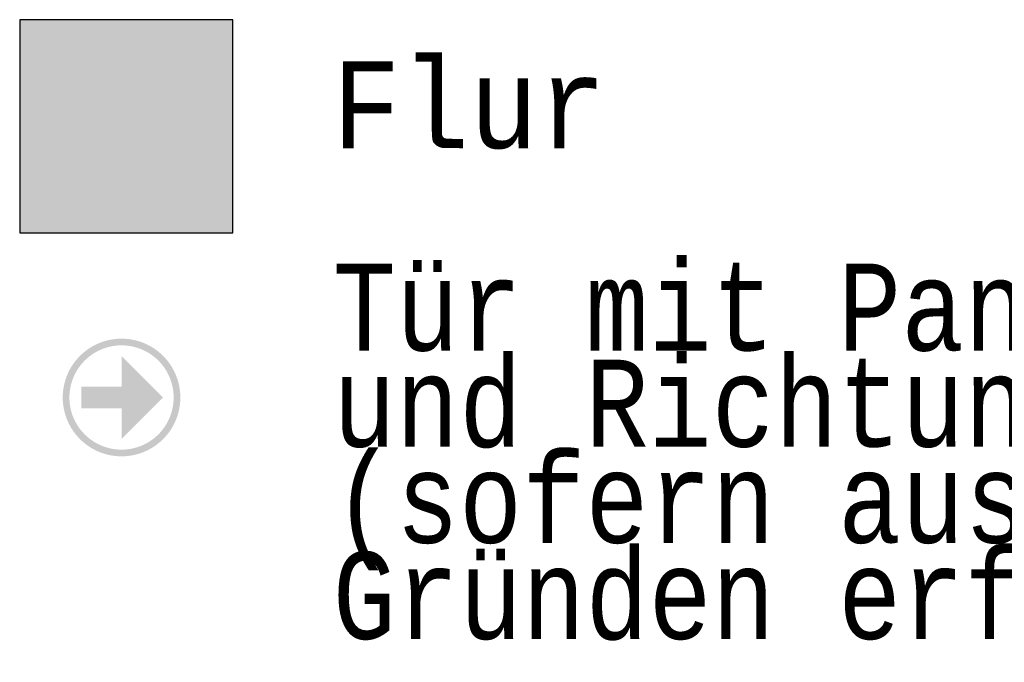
# Model space of a CAD drawing. Header units: metres. Extents: x -10.5 to 20.8, y -9 to 19.2.
# Tile 6 of 19: x -5.3529 to -5.3246, y -4.9921 to -4.9737. Entities that reach past the tile are written whole.
import ezdxf

# ---------------------------------------------------------------- set-up
doc = ezdxf.new("R2010")
doc.units = ezdxf.units.M
doc.linetypes.add('AUSGEZOGEN', pattern=[0])
doc.layers.add('XR$4$STANDARD', color=7, linetype='Continuous', lineweight=25)
doc.styles.add('LUCIDACONSOLE', font='LUCON.TTF')

msp = doc.modelspace()

# ---------------------------------------------------------------- hatches: boundary and pattern name
at = {"layer": 'XR$4$STANDARD', "linetype": 'AUSGEZOGEN', "lineweight": 70, "true_color": 0xc4ffc4}
msp.add_hatch(color=254, dxfattribs=at).paths.add_polyline_path([(-5.352854, -4.973684), (-5.352854, -4.979809), (-5.346729, -4.979809), (-5.346729, -4.973684)])
at = {"layer": 'XR$4$STANDARD', "linetype": 'AUSGEZOGEN', "lineweight": 13}
h = msp.add_hatch(color=6, dxfattribs=at)
h.paths.add_polyline_path([(-5.348237, -4.984538), (-5.348237, -4.984508), (-5.348238, -4.984479), (-5.348239, -4.984449), (-5.348241, -4.98442), (-5.348244, -4.98439), (-5.348246, -4.984361), (-5.34825, -4.984332), (-5.348254, -4.984302), (-5.348258, -4.984273), (-5.348263, -4.984244), (-5.348268, -4.984215), (-5.348274, -4.984186), (-5.34828, -4.984157), (-5.348287, -4.984129), (-5.348295, -4.9841), (-5.348303, -4.984072), (-5.348311, -4.984043), (-5.34832, -4.984015), (-5.348329, -4.983987), (-5.348339, -4.98396), (-5.348349, -4.983932), (-5.34836, -4.983904), (-5.348371, -4.983877), (-5.348383, -4.98385), (-5.348395, -4.983823), (-5.348408, -4.983797), (-5.348421, -4.98377), (-5.348435, -4.983744), (-5.348449, -4.983718), (-5.348464, -4.983693), (-5.348479, -4.983667), (-5.348494, -4.983642), (-5.34851, -4.983617), (-5.348526, -4.983593), (-5.348543, -4.983568), (-5.34856, -4.983544), (-5.348577, -4.98352), (-5.348595, -4.983497), (-5.348614, -4.983474), (-5.348633, -4.983451), (-5.348652, -4.983429), (-5.348671, -4.983407), (-5.348691, -4.983385), (-5.348711, -4.983364), (-5.348732, -4.983343), (-5.348753, -4.983322), (-5.348775, -4.983302), (-5.348796, -4.983282), (-5.348818, -4.983262), (-5.348841, -4.983243), (-5.348864, -4.983224), (-5.348887, -4.983206), (-5.34891, -4.983188), (-5.348934, -4.98317), (-5.348958, -4.983153), (-5.348982, -4.983136), (-5.349007, -4.98312), (-5.349032, -4.983104), (-5.349057, -4.983089), (-5.349082, -4.983074), (-5.349108, -4.983059), (-5.349134, -4.983045), (-5.34916, -4.983032), (-5.349186, -4.983019), (-5.349213, -4.983006), (-5.34924, -4.982994), (-5.349267, -4.982982), (-5.349294, -4.982971), (-5.349322, -4.98296), (-5.349349, -4.982949), (-5.349377, -4.98294), (-5.349405, -4.98293), (-5.349433, -4.982921), (-5.349461, -4.982913), (-5.34949, -4.982905), (-5.349518, -4.982898), (-5.349547, -4.982891), (-5.349576, -4.982884), (-5.349605, -4.982879), (-5.349634, -4.982873), (-5.349663, -4.982868), (-5.349692, -4.982864), (-5.349721, -4.98286), (-5.349751, -4.982857), (-5.34978, -4.982854), (-5.349809, -4.982852), (-5.349839, -4.98285), (-5.349868, -4.982849), (-5.349898, -4.982848), (-5.349927, -4.982848), (-5.349957, -4.982848), (-5.349986, -4.982849), (-5.350016, -4.98285), (-5.350045, -4.982852), (-5.350075, -4.982854), (-5.350104, -4.982857), (-5.350133, -4.98286), (-5.350162, -4.982864), (-5.350192, -4.982868), (-5.350221, -4.982873), (-5.35025, -4.982879), (-5.350279, -4.982884), (-5.350307, -4.982891), (-5.350336, -4.982898), (-5.350365, -4.982905), (-5.350393, -4.982913), (-5.350421, -4.982921), (-5.350449, -4.98293), (-5.350477, -4.98294), (-5.350505, -4.982949), (-5.350533, -4.98296), (-5.35056, -4.982971), (-5.350588, -4.982982), (-5.350615, -4.982994), (-5.350641, -4.983006), (-5.350668, -4.983019), (-5.350695, -4.983032), (-5.350721, -4.983045), (-5.350747, -4.983059), (-5.350772, -4.983074), (-5.350798, -4.983089), (-5.350823, -4.983104), (-5.350848, -4.98312), (-5.350872, -4.983136), (-5.350897, -4.983153), (-5.350921, -4.98317), (-5.350944, -4.983188), (-5.350968, -4.983206), (-5.350991, -4.983224), (-5.351014, -4.983243), (-5.351036, -4.983262), (-5.351058, -4.983282), (-5.35108, -4.983302), (-5.351101, -4.983322), (-5.351122, -4.983343), (-5.351143, -4.983364), (-5.351163, -4.983385), (-5.351183, -4.983407), (-5.351203, -4.983429), (-5.351222, -4.983451), (-5.351241, -4.983474), (-5.351259, -4.983497), (-5.351277, -4.98352), (-5.351295, -4.983544), (-5.351312, -4.983568), (-5.351328, -4.983593), (-5.351345, -4.983617), (-5.351361, -4.983642), (-5.351376, -4.983667), (-5.351391, -4.983693), (-5.351405, -4.983718), (-5.351419, -4.983744), (-5.351433, -4.98377), (-5.351446, -4.983797), (-5.351459, -4.983823), (-5.351471, -4.98385), (-5.351483, -4.983877), (-5.351494, -4.983904), (-5.351505, -4.983932), (-5.351515, -4.98396), (-5.351525, -4.983987), (-5.351535, -4.984015), (-5.351543, -4.984043), (-5.351552, -4.984072), (-5.35156, -4.9841), (-5.351567, -4.984129), (-5.351574, -4.984157), (-5.35158, -4.984186), (-5.351586, -4.984215), (-5.351592, -4.984244), (-5.351597, -4.984273), (-5.351601, -4.984302), (-5.351605, -4.984332), (-5.351608, -4.984361), (-5.351611, -4.98439), (-5.351613, -4.98442), (-5.351615, -4.984449), (-5.351616, -4.984479), (-5.351617, -4.984508), (-5.351617, -4.984538), (-5.351617, -4.984567), (-5.351616, -4.984597), (-5.351615, -4.984626), (-5.351613, -4.984655), (-5.351611, -4.984685), (-5.351608, -4.984714), (-5.351605, -4.984744), (-5.351601, -4.984773), (-5.351597, -4.984802), (-5.351592, -4.984831), (-5.351586, -4.98486), (-5.35158, -4.984889), (-5.351574, -4.984918), (-5.351567, -4.984946), (-5.35156, -4.984975), (-5.351552, -4.985003), (-5.351543, -4.985032), (-5.351535, -4.98506), (-5.351525, -4.985088), (-5.351515, -4.985116), (-5.351505, -4.985143), (-5.351494, -4.985171), (-5.351483, -4.985198), (-5.351471, -4.985225), (-5.351459, -4.985252), (-5.351446, -4.985278), (-5.351433, -4.985305), (-5.351419, -4.985331), (-5.351405, -4.985357), (-5.351391, -4.985383), (-5.351376, -4.985408), (-5.351361, -4.985433), (-5.351345, -4.985458), (-5.351328, -4.985483), (-5.351312, -4.985507), (-5.351295, -4.985531), (-5.351277, -4.985555), (-5.351259, -4.985578), (-5.351241, -4.985601), (-5.351222, -4.985624), (-5.351203, -4.985646), (-5.351183, -4.985669), (-5.351163, -4.98569), (-5.351143, -4.985712), (-5.351122, -4.985733), (-5.351101, -4.985753), (-5.35108, -4.985774), (-5.351058, -4.985794), (-5.351036, -4.985813), (-5.351014, -4.985832), (-5.350991, -4.985851), (-5.350968, -4.985869), (-5.350944, -4.985887), (-5.350921, -4.985905), (-5.350897, -4.985922), (-5.350872, -4.985939), (-5.350848, -4.985955), (-5.350823, -4.985971), (-5.350798, -4.985986), (-5.350772, -4.986001), (-5.350747, -4.986016), (-5.350721, -4.98603), (-5.350695, -4.986043), (-5.350668, -4.986057), (-5.350641, -4.986069), (-5.350615, -4.986082), (-5.350588, -4.986093), (-5.35056, -4.986105), (-5.350533, -4.986115), (-5.350505, -4.986126), (-5.350477, -4.986136), (-5.350449, -4.986145), (-5.350421, -4.986154), (-5.350393, -4.986162), (-5.350365, -4.98617), (-5.350336, -4.986178), (-5.350307, -4.986184), (-5.350279, -4.986191), (-5.35025, -4.986197), (-5.350221, -4.986202), (-5.350192, -4.986207), (-5.350162, -4.986211), (-5.350133, -4.986215), (-5.350104, -4.986218), (-5.350075, -4.986221), (-5.350045, -4.986224), (-5.350016, -4.986225), (-5.349986, -4.986227), (-5.349957, -4.986227), (-5.349927, -4.986228), (-5.349898, -4.986227), (-5.349868, -4.986227), (-5.349839, -4.986225), (-5.349809, -4.986224), (-5.34978, -4.986221), (-5.349751, -4.986218), (-5.349721, -4.986215), (-5.349692, -4.986211), (-5.349663, -4.986207), (-5.349634, -4.986202), (-5.349605, -4.986197), (-5.349576, -4.986191), (-5.349547, -4.986184), (-5.349518, -4.986178), (-5.34949, -4.98617), (-5.349461, -4.986162), (-5.349433, -4.986154), (-5.349405, -4.986145), (-5.349377, -4.986136), (-5.349349, -4.986126), (-5.349322, -4.986115), (-5.349294, -4.986105), (-5.349267, -4.986093), (-5.34924, -4.986082), (-5.349213, -4.986069), (-5.349186, -4.986057), (-5.34916, -4.986043), (-5.349134, -4.98603), (-5.349108, -4.986016), (-5.349082, -4.986001), (-5.349057, -4.985986), (-5.349032, -4.985971), (-5.349007, -4.985955), (-5.348982, -4.985939), (-5.348958, -4.985922), (-5.348934, -4.985905), (-5.34891, -4.985887), (-5.348887, -4.985869), (-5.348864, -4.985851), (-5.348841, -4.985832), (-5.348818, -4.985813), (-5.348796, -4.985794), (-5.348775, -4.985774), (-5.348753, -4.985753), (-5.348732, -4.985733), (-5.348711, -4.985712), (-5.348691, -4.98569), (-5.348671, -4.985669), (-5.348652, -4.985646), (-5.348633, -4.985624), (-5.348614, -4.985601), (-5.348595, -4.985578), (-5.348577, -4.985555), (-5.34856, -4.985531), (-5.348543, -4.985507), (-5.348526, -4.985483), (-5.34851, -4.985458), (-5.348494, -4.985433), (-5.348479, -4.985408), (-5.348464, -4.985383), (-5.348449, -4.985357), (-5.348435, -4.985331), (-5.348421, -4.985305), (-5.348408, -4.985278), (-5.348395, -4.985252), (-5.348383, -4.985225), (-5.348371, -4.985198), (-5.34836, -4.985171), (-5.348349, -4.985143), (-5.348339, -4.985116), (-5.348329, -4.985088), (-5.34832, -4.98506), (-5.348311, -4.985032), (-5.348303, -4.985003), (-5.348295, -4.984975), (-5.348287, -4.984946), (-5.34828, -4.984918), (-5.348274, -4.984889), (-5.348268, -4.98486), (-5.348263, -4.984831), (-5.348258, -4.984802), (-5.348254, -4.984773), (-5.34825, -4.984744), (-5.348246, -4.984714), (-5.348244, -4.984685), (-5.348241, -4.984655), (-5.348239, -4.984626), (-5.348238, -4.984597), (-5.348237, -4.984567)])
h.paths.add_polyline_path([(-5.34843, -4.984511), (-5.348429, -4.984538), (-5.34843, -4.984564), (-5.34843, -4.98459), (-5.348431, -4.984616), (-5.348433, -4.984642), (-5.348435, -4.984668), (-5.348438, -4.984694), (-5.34844, -4.98472), (-5.348444, -4.984746), (-5.348448, -4.984772), (-5.348452, -4.984798), (-5.348457, -4.984823), (-5.348462, -4.984849), (-5.348468, -4.984875), (-5.348474, -4.9849), (-5.34848, -4.984925), (-5.348487, -4.98495), (-5.348495, -4.984976), (-5.348503, -4.985), (-5.348511, -4.985025), (-5.34852, -4.98505), (-5.348529, -4.985074), (-5.348538, -4.985099), (-5.348548, -4.985123), (-5.348559, -4.985147), (-5.34857, -4.985171), (-5.348581, -4.985194), (-5.348593, -4.985218), (-5.348605, -4.985241), (-5.348617, -4.985264), (-5.34863, -4.985287), (-5.348643, -4.985309), (-5.348657, -4.985331), (-5.348671, -4.985353), (-5.348685, -4.985375), (-5.3487, -4.985397), (-5.348715, -4.985418), (-5.348731, -4.985439), (-5.348747, -4.98546), (-5.348763, -4.98548), (-5.34878, -4.9855), (-5.348797, -4.98552), (-5.348814, -4.98554), (-5.348832, -4.985559), (-5.34885, -4.985578), (-5.348868, -4.985597), (-5.348887, -4.985615), (-5.348906, -4.985633), (-5.348925, -4.985651), (-5.348945, -4.985668), (-5.348964, -4.985685), (-5.348985, -4.985702), (-5.349005, -4.985718), (-5.349026, -4.985734), (-5.349047, -4.985749), (-5.349068, -4.985765), (-5.34909, -4.985779), (-5.349111, -4.985794), (-5.349133, -4.985808), (-5.349156, -4.985822), (-5.349178, -4.985835), (-5.349201, -4.985848), (-5.349224, -4.98586), (-5.349247, -4.985872), (-5.349271, -4.985884), (-5.349294, -4.985895), (-5.349318, -4.985906), (-5.349342, -4.985916), (-5.349366, -4.985926), (-5.34939, -4.985936), (-5.349415, -4.985945), (-5.34944, -4.985954), (-5.349464, -4.985962), (-5.349489, -4.98597), (-5.349514, -4.985977), (-5.34954, -4.985984), (-5.349565, -4.985991), (-5.34959, -4.985997), (-5.349616, -4.986003), (-5.349641, -4.986008), (-5.349667, -4.986013), (-5.349693, -4.986017), (-5.349719, -4.986021), (-5.349745, -4.986024), (-5.349771, -4.986027), (-5.349797, -4.98603), (-5.349823, -4.986032), (-5.349849, -4.986033), (-5.349875, -4.986035), (-5.349901, -4.986035), (-5.349927, -4.986036), (-5.349953, -4.986035), (-5.34998, -4.986035), (-5.350006, -4.986033), (-5.350032, -4.986032), (-5.350058, -4.98603), (-5.350084, -4.986027), (-5.35011, -4.986024), (-5.350136, -4.986021), (-5.350162, -4.986017), (-5.350187, -4.986013), (-5.350213, -4.986008), (-5.350239, -4.986003), (-5.350264, -4.985997), (-5.35029, -4.985991), (-5.350315, -4.985984), (-5.35034, -4.985977), (-5.350365, -4.98597), (-5.35039, -4.985962), (-5.350415, -4.985954), (-5.35044, -4.985945), (-5.350464, -4.985936), (-5.350488, -4.985926), (-5.350513, -4.985916), (-5.350536, -4.985906), (-5.35056, -4.985895), (-5.350584, -4.985884), (-5.350607, -4.985872), (-5.35063, -4.98586), (-5.350653, -4.985848), (-5.350676, -4.985835), (-5.350699, -4.985822), (-5.350721, -4.985808), (-5.350743, -4.985794), (-5.350765, -4.985779), (-5.350786, -4.985765), (-5.350808, -4.985749), (-5.350829, -4.985734), (-5.350849, -4.985718), (-5.35087, -4.985702), (-5.35089, -4.985685), (-5.35091, -4.985668), (-5.35093, -4.985651), (-5.350949, -4.985633), (-5.350968, -4.985615), (-5.350986, -4.985597), (-5.351005, -4.985578), (-5.351023, -4.985559), (-5.35104, -4.98554), (-5.351058, -4.98552), (-5.351075, -4.9855), (-5.351091, -4.98548), (-5.351108, -4.98546), (-5.351124, -4.985439), (-5.351139, -4.985418), (-5.351154, -4.985397), (-5.351169, -4.985375), (-5.351183, -4.985353), (-5.351198, -4.985331), (-5.351211, -4.985309), (-5.351224, -4.985287), (-5.351237, -4.985264), (-5.35125, -4.985241), (-5.351262, -4.985218), (-5.351274, -4.985194), (-5.351285, -4.985171), (-5.351296, -4.985147), (-5.351306, -4.985123), (-5.351316, -4.985099), (-5.351326, -4.985074), (-5.351335, -4.98505), (-5.351344, -4.985025), (-5.351352, -4.985), (-5.35136, -4.984976), (-5.351367, -4.98495), (-5.351374, -4.984925), (-5.351381, -4.9849), (-5.351387, -4.984875), (-5.351392, -4.984849), (-5.351398, -4.984823), (-5.351402, -4.984798), (-5.351407, -4.984772), (-5.351411, -4.984746), (-5.351414, -4.98472), (-5.351417, -4.984694), (-5.351419, -4.984668), (-5.351421, -4.984642), (-5.351423, -4.984616), (-5.351424, -4.98459), (-5.351425, -4.984564), (-5.351425, -4.984538), (-5.351425, -4.984511), (-5.351424, -4.984485), (-5.351423, -4.984459), (-5.351421, -4.984433), (-5.351419, -4.984407), (-5.351417, -4.984381), (-5.351414, -4.984355), (-5.351411, -4.984329), (-5.351407, -4.984303), (-5.351402, -4.984277), (-5.351398, -4.984252), (-5.351392, -4.984226), (-5.351387, -4.984201), (-5.351381, -4.984175), (-5.351374, -4.98415), (-5.351367, -4.984125), (-5.35136, -4.9841), (-5.351352, -4.984075), (-5.351344, -4.98405), (-5.351335, -4.984025), (-5.351326, -4.984001), (-5.351316, -4.983976), (-5.351306, -4.983952), (-5.351296, -4.983928), (-5.351285, -4.983905), (-5.351274, -4.983881), (-5.351262, -4.983858), (-5.35125, -4.983834), (-5.351237, -4.983811), (-5.351224, -4.983789), (-5.351211, -4.983766), (-5.351198, -4.983744), (-5.351183, -4.983722), (-5.351169, -4.9837), (-5.351154, -4.983678), (-5.351139, -4.983657), (-5.351124, -4.983636), (-5.351108, -4.983615), (-5.351091, -4.983595), (-5.351075, -4.983575), (-5.351058, -4.983555), (-5.35104, -4.983535), (-5.351023, -4.983516), (-5.351005, -4.983497), (-5.350986, -4.983478), (-5.350968, -4.98346), (-5.350949, -4.983442), (-5.35093, -4.983424), (-5.35091, -4.983407), (-5.35089, -4.98339), (-5.35087, -4.983374), (-5.350849, -4.983357), (-5.350829, -4.983341), (-5.350808, -4.983326), (-5.350786, -4.983311), (-5.350765, -4.983296), (-5.350743, -4.983281), (-5.350721, -4.983267), (-5.350699, -4.983254), (-5.350676, -4.98324), (-5.350653, -4.983227), (-5.35063, -4.983215), (-5.350607, -4.983203), (-5.350584, -4.983191), (-5.35056, -4.98318), (-5.350536, -4.983169), (-5.350513, -4.983159), (-5.350488, -4.983149), (-5.350464, -4.983139), (-5.35044, -4.98313), (-5.350415, -4.983121), (-5.35039, -4.983113), (-5.350365, -4.983105), (-5.35034, -4.983098), (-5.350315, -4.983091), (-5.35029, -4.983084), (-5.350264, -4.983078), (-5.350239, -4.983072), (-5.350213, -4.983067), (-5.350187, -4.983062), (-5.350162, -4.983058), (-5.350136, -4.983054), (-5.35011, -4.983051), (-5.350084, -4.983048), (-5.350058, -4.983045), (-5.350032, -4.983043), (-5.350006, -4.983042), (-5.34998, -4.983041), (-5.349953, -4.98304), (-5.349927, -4.98304), (-5.349901, -4.98304), (-5.349875, -4.983041), (-5.349849, -4.983042), (-5.349823, -4.983043), (-5.349797, -4.983045), (-5.349771, -4.983048), (-5.349745, -4.983051), (-5.349719, -4.983054), (-5.349693, -4.983058), (-5.349667, -4.983062), (-5.349641, -4.983067), (-5.349616, -4.983072), (-5.34959, -4.983078), (-5.349565, -4.983084), (-5.34954, -4.983091), (-5.349514, -4.983098), (-5.349489, -4.983105), (-5.349464, -4.983113), (-5.34944, -4.983121), (-5.349415, -4.98313), (-5.34939, -4.983139), (-5.349366, -4.983149), (-5.349342, -4.983159), (-5.349318, -4.983169), (-5.349294, -4.98318), (-5.349271, -4.983191), (-5.349247, -4.983203), (-5.349224, -4.983215), (-5.349201, -4.983227), (-5.349178, -4.98324), (-5.349156, -4.983254), (-5.349133, -4.983267), (-5.349111, -4.983281), (-5.34909, -4.983296), (-5.349068, -4.983311), (-5.349047, -4.983326), (-5.349026, -4.983341), (-5.349005, -4.983357), (-5.348985, -4.983374), (-5.348964, -4.98339), (-5.348945, -4.983407), (-5.348925, -4.983424), (-5.348906, -4.983442), (-5.348887, -4.98346), (-5.348868, -4.983478), (-5.34885, -4.983497), (-5.348832, -4.983516), (-5.348814, -4.983535), (-5.348797, -4.983555), (-5.34878, -4.983575), (-5.348763, -4.983595), (-5.348747, -4.983615), (-5.348731, -4.983636), (-5.348715, -4.983657), (-5.3487, -4.983678), (-5.348685, -4.9837), (-5.348671, -4.983722), (-5.348657, -4.983744), (-5.348643, -4.983766), (-5.34863, -4.983789), (-5.348617, -4.983811), (-5.348605, -4.983834), (-5.348593, -4.983858), (-5.348581, -4.983881), (-5.34857, -4.983905), (-5.348559, -4.983928), (-5.348548, -4.983952), (-5.348538, -4.983976), (-5.348529, -4.984001), (-5.34852, -4.984025), (-5.348511, -4.98405), (-5.348503, -4.984075), (-5.348495, -4.9841), (-5.348487, -4.984125), (-5.34848, -4.98415), (-5.348474, -4.984175), (-5.348468, -4.984201), (-5.348462, -4.984226), (-5.348457, -4.984252), (-5.348452, -4.984277), (-5.348448, -4.984303), (-5.348444, -4.984329), (-5.34844, -4.984355), (-5.348438, -4.984381), (-5.348435, -4.984407), (-5.348433, -4.984433), (-5.348431, -4.984459), (-5.34843, -4.984485)], flags=16)
msp.add_hatch(color=6, dxfattribs=at).paths.add_polyline_path([(-5.349927, -4.983344), (-5.349927, -4.984223), (-5.351079, -4.984223), (-5.351079, -4.984852), (-5.349927, -4.984852), (-5.349927, -4.985732), (-5.348733, -4.984538)])

# ---------------------------------------------------------------- linework, layer by layer
at = {"layer": 'XR$4$STANDARD', "color": 3, "linetype": 'AUSGEZOGEN', "lineweight": 25}
for p, q in [((-5.346729, -4.973684), (-5.352854, -4.973684)), ((-5.352854, -4.973684), (-5.352854, -4.979809)), ((-5.346729, -4.979809), (-5.346729, -4.973684)), ((-5.352854, -4.979809), (-5.346729, -4.979809))]:
    msp.add_line(p, q, dxfattribs=at)

# ---------------------------------------------------------------- texts
at = {"layer": 'XR$4$STANDARD', "color": 0, "linetype": 'AUSGEZOGEN', "lineweight": 25, "insert": (-5.34387, -4.977413), "char_height": 0.0025, "width": 0.00944977, "attachment_point": 7, "style": 'LUCIDACONSOLE'}
msp.add_mtext('\\W0.93;Flur', dxfattribs=at)
at = {"layer": 'XR$4$STANDARD', "color": 0, "linetype": 'AUSGEZOGEN', "lineweight": 25, "insert": (-5.343859, -4.980692), "char_height": 0.0025, "width": 0.06115697, "attachment_point": 1, "line_spacing_factor": 0.662651, "style": 'LUCIDACONSOLE'}
msp.add_mtext('{\\fLucida Console|i0|b0;\\H0.002500;\\W0.857143;\\C7;Tür mit Panikschloss}\\P{\\fLucida Console|i0|b0;\\H0.002500;\\W0.857143;\\C7;und Richtungsangabe}\\P{\\fLucida Console|i0|b0;\\H0.002500;\\W0.857143;\\C7;(sofern aus organisatorischen}\\P{\\fLucida Console|i0|b0;\\H0.002500;\\W0.857143;\\C7;Gründen erforderlich)}\\P', dxfattribs=at)

doc.saveas('drawing.dxf')
